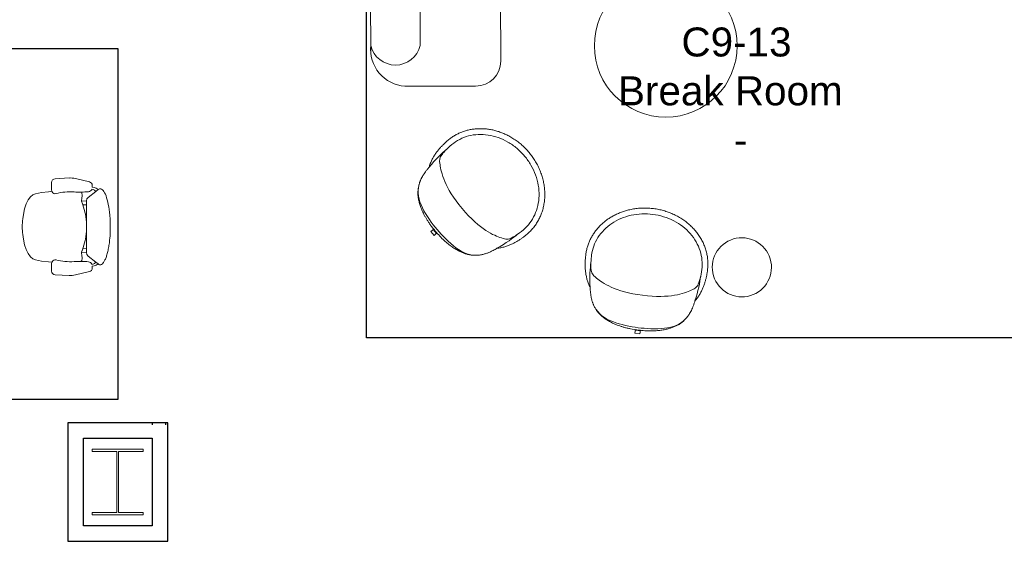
# Model space of a CAD drawing. Header units: inches. Extents: x -1 to 4727, y -3 to 1727.
# Tile 98 of 163: x 2875 to 3144, y 1146 to 1288. Entities that reach past the tile are written whole.
import ezdxf

# ---------------------------------------------------------------- set-up
doc = ezdxf.new("R2010")
doc.units = ezdxf.units.IN
doc.header["$LTSCALE"] = 42
doc.header["$MEASUREMENT"] = 0
doc.layers.get('0').update_dxf_attribs({"linetype": 'CONTINUOUS'})
for name, color, linetype in [('I-FURN', 8, 'CONTINUOUS'), ('I-FURN-CHAR', 9, 'CONTINUOUS'), ('I-WALL', 8, 'CONTINUOUS'), ('Room Names & IDs', 7, 'CONTINUOUS'), ('S-COLS', 7, 'CONTINUOUS'), ('triLabelLayer', 7, 'CONTINUOUS'), ('triSpaceLayer', 7, 'CONTINUOUS')]:
    doc.layers.add(name, color=color, linetype=linetype)
doc.styles.add('PDF Helvetica', font='Helvetica.ttf')
doc.styles.get("Standard").update_dxf_attribs({"font": 'romans.shx'})

# ---------------------------------------------------------------- blocks, each defined once
blk = doc.blocks.new('Bernhardt-Design_Seating_Casino_LHF - Casino 1 Seat LHF-4409196-FURNITURE PLAN - FLOOR 09 - EAST')
at = {"lineweight": 9}
for p, q in [((63.03, 18.17), (35, 18.17)), ((63.03, -17.32), (63.03, 18.17)), ((25.93, 8.86), (25.93, -10.47)), ((37.04, 4.67), (63.03, 4.67)), ((32.78, -17.32), (63.03, -17.32))]:
    blk.add_line(p, q, dxfattribs=at)
for centre, radius, start, end in [((36.02, 8.11), 10.11, 84.2084, 175.7916), ((38.65, 11.42), 6.94, 103.4732, 256.5268), ((32.78, -10.47), 6.85, 180, 270)]:
    blk.add_arc(centre, radius, start, end, dxfattribs=at)
blk = doc.blocks.new('Knoll_Studio_Barber_Osgerby_Side_Table - Knoll_Studio_Barber_Osgerby_Side_Table-1493422-FURNITURE PLAN - FLOOR 09 - EAST')
at = {"lineweight": 9}
for start, end in [(0, 180), (180, 0)]:
    blk.add_arc((0, 0), 8.07, start, end, dxfattribs=at)
blk = doc.blocks.new('Bernhardt_Design-Chair-Lounge-Mitt - 5720-2144713-FURNITURE PLAN - FLOOR 09 - EAST')
at = {"lineweight": 9}
for p, q in [((-0.69, -17.66), (-0.69, -16.65)), ((0.69, -16.8), (-0.69, -16.8)), ((0.69, -17.66), (-0.69, -17.66)), ((0.69, -16.65), (0.69, -17.66))]:
    blk.add_line(p, q, dxfattribs=at)
blk.add_arc((0, 10.14), 26.8, 268.53, 271.47, dxfattribs=at)
for points, knots in [([(-16.75, 2), (-16.75, 2.36), (-16.72, 3.07), (-16.59, 4.13), (-16.37, 5.18), (-16.07, 6.22), (-15.68, 7.22), (-15.29, 8.04), (-14.93, 8.69), (-14.56, 9.31), (-14.03, 10.07), (-13.45, 10.8), (-12.95, 11.36), (-12.43, 11.9), (-11.73, 12.55), (-10.84, 13.26), (-10.04, 13.82), (-9.38, 14.23), (-8.7, 14.61), (-7.82, 15.06), (-6.89, 15.45), (-6.09, 15.74), (-5.44, 15.95), (-4.78, 16.14), (-4.11, 16.3), (-3.44, 16.44), (-2.76, 16.55), (-2.07, 16.64), (-1.38, 16.7), (-0.69, 16.74), (0, 16.75), (0.69, 16.74), (1.38, 16.7), (2.07, 16.64), (2.76, 16.55), (3.44, 16.44), (4.11, 16.3), (4.78, 16.14), (5.44, 15.95), (6.09, 15.74), (6.73, 15.51), (7.36, 15.26), (7.97, 14.98), (8.58, 14.67), (9.16, 14.35), (9.73, 14.01), (10.29, 13.64), (10.83, 13.26), (11.35, 12.86), (11.85, 12.43), (12.33, 11.99), (12.79, 11.53), (13.22, 11.06), (13.63, 10.57), (14.03, 10.07), (14.39, 9.55), (14.74, 9.02), (15.05, 8.48), (15.34, 7.93), (15.61, 7.36), (15.85, 6.79), (16.06, 6.21), (16.3, 5.43), (16.54, 4.43), (16.71, 3.23), (16.75, 2.41), (16.75, 2)], [-1, -1, -1, -1, -0.976974, -0.953947, -0.930921, -0.907895, -0.884868, -0.861842, -0.850329, -0.838816, -0.815789, -0.792763, -0.78125, -0.769737, -0.746711, -0.723684, -0.700658, -0.689145, -0.677632, -0.654605, -0.631579, -0.618421, -0.605263, -0.592105, -0.578947, -0.565789, -0.552632, -0.539474, -0.526316, -0.513158, -0.5, -0.486842, -0.473684, -0.460526, -0.447368, -0.434211, -0.421053, -0.407895, -0.394737, -0.381579, -0.368421, -0.355263, -0.342105, -0.328947, -0.315789, -0.302632, -0.289474, -0.276316, -0.263158, -0.25, -0.236842, -0.223684, -0.210526, -0.197368, -0.184211, -0.171053, -0.157895, -0.144737, -0.131579, -0.118421, -0.105263, -0.092105, -0.078947, -0.052632, -0.026316, 0, 0, 0, 0]), ([(-14.42, -6.78), (-14.63, -6.47), (-14.91, -6.01), (-15.24, -5.38), (-15.47, -4.91), (-15.67, -4.44), (-15.84, -3.96), (-16, -3.48), (-16.14, -3.01), (-16.26, -2.54), (-16.37, -2.07), (-16.45, -1.61), (-16.53, -1.16), (-16.59, -0.72), (-16.64, -0.29), (-16.68, 0.13), (-16.71, 0.54), (-16.73, 0.93), (-16.75, 1.42), (-16.75, 1.78), (-16.75, 2)], [-1, -1, -1, -1, -0.9, -0.85, -0.8, -0.75, -0.7, -0.65, -0.6, -0.55, -0.5, -0.45, -0.4, -0.35, -0.3, -0.25, -0.2, -0.15, -0.1, 0, 0, 0, 0]), ([(-15.18, 2), (-15.17, 0), (-14.73, -2.77), (-13.82, -3.76), (-7.6, -7.1), (0, -7.1)], [0, 0, 0, 0, 0.1710407, 0.4825883, 0.9272258, 0.9272258, 0.9272258, 0.9272258]), ([(15.18, 2), (15.17, 0), (14.73, -2.77), (13.82, -3.76), (7.6, -7.1), (0, -7.1)], [0, 0, 0, 0, 0.1710407, 0.4825883, 0.9272258, 0.9272258, 0.9272258, 0.9272258]), ([(16.75, 2), (16.75, 1.78), (16.75, 1.42), (16.73, 0.93), (16.71, 0.54), (16.68, 0.13), (16.64, -0.29), (16.59, -0.72), (16.53, -1.16), (16.45, -1.61), (16.37, -2.07), (16.26, -2.54), (16.14, -3.01), (16, -3.48), (15.84, -3.96), (15.67, -4.44), (15.47, -4.91), (15.24, -5.38), (14.91, -6.01), (14.63, -6.47), (14.42, -6.78)], [-1, -1, -1, -1, -0.9, -0.85, -0.8, -0.75, -0.7, -0.65, -0.6, -0.55, -0.5, -0.45, -0.4, -0.35, -0.3, -0.25, -0.2, -0.15, -0.1, 0, 0, 0, 0]), ([(0, -16.66), (-0.74, -16.66), (-1.78, -16.63), (-3.02, -16.52), (-3.89, -16.41), (-4.7, -16.27), (-5.46, -16.12), (-6.16, -15.95), (-6.82, -15.76), (-7.42, -15.55), (-8.18, -15.27), (-9.03, -14.89), (-9.92, -14.42), (-10.67, -13.92), (-11.31, -13.38), (-11.88, -12.81), (-12.31, -12.27), (-12.64, -11.8), (-12.85, -11.49), (-13, -11.22), (-13.12, -11.01), (-13.24, -10.79), (-13.35, -10.56), (-13.46, -10.32), (-13.6, -9.99), (-13.73, -9.63), (-13.86, -9.25), (-13.98, -8.84), (-14.13, -8.3), (-14.29, -7.58), (-14.38, -7.05), (-14.42, -6.78)], [-1, -1, -1, -1, -0.933824, -0.900735, -0.867647, -0.834559, -0.801471, -0.768382, -0.735294, -0.702206, -0.669118, -0.602941, -0.536765, -0.470588, -0.411765, -0.352941, -0.294118, -0.264706, -0.235294, -0.220588, -0.205882, -0.191176, -0.176471, -0.161765, -0.147059, -0.117647, -0.102941, -0.088235, -0.058824, -0.029412, 0, 0, 0, 0]), ([(14.42, -6.78), (14.36, -7.19), (14.25, -7.77), (14.09, -8.47), (13.95, -8.95), (13.81, -9.39), (13.67, -9.82), (13.51, -10.2), (13.33, -10.61), (13.16, -10.94), (13, -11.22), (12.85, -11.49), (12.64, -11.8), (12.39, -12.15), (12.14, -12.49), (11.78, -12.91), (11.31, -13.38), (10.69, -13.9), (10, -14.36), (9.23, -14.79), (8.36, -15.19), (7.37, -15.58), (6.25, -15.93), (4.98, -16.23), (3.53, -16.47), (1.89, -16.62), (0.65, -16.66), (0, -16.66)], [-1, -1, -1, -1, -0.955882, -0.933824, -0.911765, -0.889706, -0.867647, -0.845588, -0.823529, -0.794118, -0.779412, -0.764706, -0.735294, -0.705882, -0.676471, -0.647059, -0.588235, -0.529412, -0.470588, -0.411765, -0.352941, -0.294118, -0.235294, -0.176471, -0.117647, -0.058824, 0, 0, 0, 0]), ([(0, -16.02), (-2.08, -16.02), (-7.67, -15.63), (-11.27, -13.76), (-12.61, -11.82)], [0, 0, 0, 0, 0.3261237, 0.6598167, 0.6598167, 0.6598167, 0.6598167]), ([(0, -16.02), (2.08, -16.02), (7.67, -15.63), (11.27, -13.76), (12.61, -11.82)], [0, 0, 0, 0, 0.3261237, 0.6598167, 0.6598167, 0.6598167, 0.6598167])]:
    blk.add_open_spline(points, degree=3, knots=knots, dxfattribs=at)
for points in [[(-15.18, 2), (-15.18, 2.85), (-14.99, 4.55), (-14.14, 7), (-12.76, 9.29), (-10.88, 11.31), (-8.56, 12.98), (-5.91, 14.23), (-3.02, 15), (0, 15.26), (3.02, 15), (5.91, 14.23), (8.56, 12.98), (10.88, 11.31), (12.76, 9.29), (14.14, 7), (14.99, 4.55), (15.18, 2.85), (15.18, 2)], [(-14.42, -6.78), (-14.96, -4.01), (-15.11, -1.58), (-15.11, 0)], [(14.42, -6.78), (14.96, -4.01), (15.11, -1.58), (15.11, 0)]]:
    blk.add_open_spline(points, degree=3, dxfattribs=at)
blk = doc.blocks.new('Bernhardt_Design-Chair-Lounge-Mitt - 5720-1472952-FURNITURE PLAN - FLOOR 09 - EAST')
at = {"lineweight": 9}
for p, q in [((0.69, 17.66), (-0.69, 17.66)), ((-0.69, 17.66), (-0.69, 16.65)), ((0.69, 16.8), (-0.69, 16.8)), ((0.69, 16.65), (0.69, 17.66))]:
    blk.add_line(p, q, dxfattribs=at)
blk.add_arc((0, -10.14), 26.8, 88.53, 91.47, dxfattribs=at)
for points, knots in [([(0, 16.66), (-0.65, 16.66), (-1.89, 16.62), (-3.53, 16.47), (-4.98, 16.23), (-6.25, 15.93), (-7.37, 15.58), (-8.69, 15.06), (-9.66, 14.57), (-10.39, 14.1), (-10.77, 13.83), (-11.12, 13.54), (-11.45, 13.24), (-11.77, 12.91), (-12.07, 12.57), (-12.31, 12.26), (-12.5, 12), (-12.64, 11.8), (-12.78, 11.59), (-12.92, 11.37), (-13.05, 11.14), (-13.18, 10.9), (-13.31, 10.65), (-13.47, 10.29), (-13.67, 9.82), (-13.89, 9.18), (-14.09, 8.47), (-14.27, 7.68), (-14.38, 7.09), (-14.42, 6.78)], [0, 0, 0, 0, 0.058824, 0.117647, 0.176471, 0.235294, 0.294118, 0.352941, 0.470588, 0.503676, 0.536765, 0.569853, 0.602941, 0.636029, 0.669118, 0.702206, 0.71875, 0.735294, 0.751838, 0.768382, 0.784926, 0.801471, 0.818015, 0.834559, 0.867647, 0.900735, 0.933824, 0.966912, 1, 1, 1, 1]), ([(14.42, 6.78), (14.38, 7.05), (14.29, 7.58), (14.13, 8.3), (13.98, 8.84), (13.86, 9.25), (13.73, 9.63), (13.6, 9.99), (13.46, 10.32), (13.35, 10.56), (13.24, 10.79), (13.12, 11.01), (13, 11.22), (12.85, 11.49), (12.64, 11.8), (12.31, 12.27), (11.88, 12.81), (11.31, 13.38), (10.67, 13.92), (9.92, 14.42), (9.03, 14.89), (8.18, 15.27), (7.42, 15.55), (6.82, 15.76), (6.16, 15.95), (5.46, 16.12), (4.7, 16.27), (3.89, 16.41), (3.02, 16.52), (1.78, 16.63), (0.74, 16.66), (0, 16.66)], [0, 0, 0, 0, 0.029412, 0.058824, 0.088235, 0.102941, 0.117647, 0.147059, 0.161765, 0.176471, 0.191176, 0.205882, 0.220588, 0.235294, 0.264706, 0.294118, 0.352941, 0.411765, 0.470588, 0.536765, 0.602941, 0.669118, 0.702206, 0.735294, 0.768382, 0.801471, 0.834559, 0.867647, 0.900735, 0.933824, 1, 1, 1, 1]), ([(0, 16.02), (-2.08, 16.02), (-7.67, 15.63), (-11.27, 13.76), (-12.61, 11.82)], [0, 0, 0, 0, 0.3261237, 0.6598167, 0.6598167, 0.6598167, 0.6598167]), ([(0, 16.02), (2.08, 16.02), (7.67, 15.63), (11.27, 13.76), (12.61, 11.82)], [0, 0, 0, 0, 0.3261237, 0.6598167, 0.6598167, 0.6598167, 0.6598167]), ([(-14.42, 6.78), (-14.63, 6.47), (-14.91, 6.01), (-15.24, 5.38), (-15.47, 4.91), (-15.67, 4.44), (-15.84, 3.96), (-16, 3.48), (-16.14, 3.01), (-16.26, 2.54), (-16.37, 2.07), (-16.45, 1.61), (-16.53, 1.16), (-16.59, 0.72), (-16.64, 0.29), (-16.68, -0.13), (-16.71, -0.54), (-16.73, -0.93), (-16.75, -1.42), (-16.75, -1.78), (-16.75, -2)], [0, 0, 0, 0, 0.1, 0.15, 0.2, 0.25, 0.3, 0.35, 0.4, 0.45, 0.5, 0.55, 0.6, 0.65, 0.7, 0.75, 0.8, 0.85, 0.9, 1, 1, 1, 1]), ([(-15.18, -2), (-15.17, 0), (-14.73, 2.77), (-13.82, 3.76), (-7.6, 7.1), (0, 7.1)], [0, 0, 0, 0, 0.1710407, 0.4825883, 0.9272258, 0.9272258, 0.9272258, 0.9272258]), ([(15.18, -2), (15.17, 0), (14.73, 2.77), (13.82, 3.76), (7.6, 7.1), (0, 7.1)], [0, 0, 0, 0, 0.1710407, 0.4825883, 0.9272258, 0.9272258, 0.9272258, 0.9272258]), ([(16.75, -2), (16.75, -1.78), (16.75, -1.42), (16.73, -0.93), (16.71, -0.54), (16.68, -0.13), (16.64, 0.29), (16.59, 0.72), (16.53, 1.16), (16.45, 1.61), (16.37, 2.07), (16.26, 2.54), (16.14, 3.01), (16, 3.48), (15.84, 3.96), (15.67, 4.44), (15.47, 4.91), (15.24, 5.38), (14.91, 6.01), (14.63, 6.47), (14.42, 6.78)], [0, 0, 0, 0, 0.1, 0.15, 0.2, 0.25, 0.3, 0.35, 0.4, 0.45, 0.5, 0.55, 0.6, 0.65, 0.7, 0.75, 0.8, 0.85, 0.9, 1, 1, 1, 1]), ([(-16.75, -2), (-16.75, -2.41), (-16.71, -3.23), (-16.54, -4.43), (-16.3, -5.43), (-16.06, -6.21), (-15.85, -6.79), (-15.61, -7.36), (-15.34, -7.93), (-15.05, -8.48), (-14.74, -9.02), (-14.39, -9.55), (-14.03, -10.07), (-13.63, -10.57), (-13.22, -11.06), (-12.79, -11.53), (-12.33, -11.99), (-11.85, -12.43), (-11.35, -12.86), (-10.83, -13.26), (-10.29, -13.64), (-9.73, -14.01), (-9.16, -14.35), (-8.58, -14.67), (-7.97, -14.98), (-7.36, -15.26), (-6.73, -15.51), (-6.09, -15.74), (-5.44, -15.95), (-4.78, -16.14), (-4.11, -16.3), (-3.44, -16.44), (-2.76, -16.55), (-2.07, -16.64), (-1.38, -16.7), (-0.69, -16.74), (0, -16.75), (0.69, -16.74), (1.38, -16.7), (2.07, -16.64), (2.76, -16.55), (3.44, -16.44), (4.11, -16.3), (4.78, -16.14), (5.44, -15.95), (6.09, -15.74), (6.89, -15.45), (7.82, -15.06), (8.7, -14.61), (9.38, -14.23), (10.04, -13.82), (10.84, -13.26), (11.73, -12.55), (12.43, -11.9), (12.95, -11.36), (13.45, -10.8), (14.03, -10.07), (14.56, -9.31), (14.93, -8.69), (15.29, -8.04), (15.68, -7.22), (16.07, -6.22), (16.37, -5.18), (16.59, -4.13), (16.72, -3.07), (16.75, -2.36), (16.75, -2)], [0, 0, 0, 0, 0.026316, 0.052632, 0.078947, 0.092105, 0.105263, 0.118421, 0.131579, 0.144737, 0.157895, 0.171053, 0.184211, 0.197368, 0.210526, 0.223684, 0.236842, 0.25, 0.263158, 0.276316, 0.289474, 0.302632, 0.315789, 0.328947, 0.342105, 0.355263, 0.368421, 0.381579, 0.394737, 0.407895, 0.421053, 0.434211, 0.447368, 0.460526, 0.473684, 0.486842, 0.5, 0.513158, 0.526316, 0.539474, 0.552632, 0.565789, 0.578947, 0.592105, 0.605263, 0.618421, 0.631579, 0.654605, 0.677632, 0.689145, 0.700658, 0.723684, 0.746711, 0.769737, 0.78125, 0.792763, 0.815789, 0.838816, 0.850329, 0.861842, 0.884868, 0.907895, 0.930921, 0.953947, 0.976974, 1, 1, 1, 1])]:
    blk.add_open_spline(points, degree=3, knots=knots, dxfattribs=at)
for points in [[(-14.42, 6.78), (-14.96, 4.01), (-15.11, 1.58), (-15.11, 0)], [(14.42, 6.78), (14.96, 4.01), (15.11, 1.58), (15.11, 0)], [(-15.18, -2), (-15.18, -2.85), (-14.99, -4.55), (-14.14, -7), (-12.76, -9.29), (-10.88, -11.31), (-8.56, -12.98), (-5.91, -14.23), (-3.02, -15), (0, -15.26), (3.02, -15), (5.91, -14.23), (8.56, -12.98), (10.88, -11.31), (12.76, -9.29), (14.14, -7), (14.99, -4.55), (15.18, -2.85), (15.18, -2)]]:
    blk.add_open_spline(points, degree=3, dxfattribs=at)
blk = doc.blocks.new('39 in table - FURN_Westelm_PedestalCoffeeTable-4639577-FURNITURE PLAN - FLOOR 09 - EAST')
at = {"lineweight": 9}
for start, end in [(360, 180), (180, 360)]:
    blk.add_arc((0, 0), 19.5, start, end, dxfattribs=at)
blk = doc.blocks.new('Chair - Task - Herman Miller - Aeron - Default-V186-FURNITURE PLAN - FLOOR 09 - EAST')
at = {"lineweight": 9}
for p, q in [((-6.47, 10.79), (-6.97, 10.69)), ((-6.46, 11.29), (-6.47, 10.79)), ((-1.86, 13.15), (-5.69, 12.24)), ((3.68, 13.11), (-0.16, 13.31)), ((4.63, 10.03), (4.63, 12.11)), ((-8.1, 10.14), (-8.29, 10.29)), ((-8.1, 10.14), (-7.44, 9.64)), ((-5.32, 8.01), (-7.44, 9.64)), ((-6.69, 10.2), (-6.39, 10.29)), ((-3.61, 9.19), (-3.74, 8.65)), ((-3.74, 8.65), (-3.74, 8.54)), ((-3.74, 8.54), (-3.63, 7.72)), ((-3.5, 9.32), (-3.61, 9.19)), ((-3.23, 9.47), (-3.5, 9.32)), ((5.45, 9.57), (4.56, 9.69)), ((7.37, 9.36), (5.45, 9.57)), ((9.02, 8.99), (7.37, 9.36)), ((9.73, 8.75), (9.02, 8.99)), ((10.41, 8.19), (9.73, 8.75)), ((11.03, 7.34), (10.41, 8.19)), ((-4.97, 7.6), (-5.32, 8.01)), ((-4.91, 7.07), (-4.97, 7.6)), ((-3.57, 6.95), (-4.91, 7.07)), ((-4.89, 1.3), (-4.91, 7.07)), ((-4.91, 5.96), (-3.89, 6.02)), ((-3.8, 6.31), (-4.56, 3.74)), ((-3.57, 6.9), (-3.8, 6.31)), ((-3.63, 7.72), (-3.57, 7.19)), ((-3.57, 7.19), (-3.57, 6.9)), ((11.57, 6.22), (11.03, 7.34)), ((12.02, 4.89), (11.57, 6.22)), ((-4.62, 3.39), (-4.89, 1.3)), ((-4.56, 3.74), (-4.62, 3.39)), ((12.35, 3.38), (12.02, 4.89)), ((12.51, 2.13), (12.35, 3.38)), ((-4.91, -7.07), (-4.89, -1.3)), ((-4.89, -1.3), (-4.62, -3.39)), ((12.35, -3.38), (12.51, -2.13)), ((-4.62, -3.39), (-4.56, -3.74)), ((-4.56, -3.74), (-3.8, -6.31)), ((11.57, -6.22), (12.02, -4.89)), ((12.02, -4.89), (12.35, -3.38)), ((-7.44, -9.64), (-5.32, -8.01)), ((-5.32, -8.01), (-4.97, -7.6)), ((-4.97, -7.6), (-4.91, -7.07)), ((-4.91, -5.96), (-3.89, -6.02)), ((-3.57, -6.95), (-4.91, -7.07)), ((-3.8, -6.31), (-3.57, -6.9)), ((-3.63, -7.72), (-3.74, -8.54)), ((-3.57, -7.19), (-3.63, -7.72)), ((-3.57, -6.9), (-3.57, -7.19)), ((10.41, -8.19), (11.03, -7.34)), ((11.03, -7.34), (11.57, -6.22)), ((-8.29, -10.29), (-8.1, -10.14)), ((-7.44, -9.64), (-8.1, -10.14)), ((-6.97, -10.69), (-6.47, -10.79)), ((-6.39, -10.29), (-6.69, -10.2)), ((-3.74, -8.54), (-3.74, -8.65)), ((-3.74, -8.65), (-3.61, -9.19)), ((-3.61, -9.19), (-3.5, -9.32)), ((-3.5, -9.32), (-3.23, -9.47)), ((4.56, -9.69), (5.45, -9.57)), ((4.63, -12.11), (4.63, -10.03)), ((5.45, -9.57), (7.37, -9.36)), ((7.37, -9.36), (9.02, -8.99)), ((9.02, -8.99), (9.73, -8.75)), ((9.73, -8.75), (10.41, -8.19)), ((-6.47, -10.79), (-6.46, -11.29)), ((-5.69, -12.24), (-1.86, -13.15)), ((-0.16, -13.31), (3.68, -13.11))]:
    blk.add_line(p, q, dxfattribs=at)
for centre, radius, start, end in [((-5.46, 11.27), 1, 103.3925, 178.698), ((-0.47, 7.31), 6, 87.0643, 103.3925), ((3.63, 12.11), 1, 0, 87.0643), ((-8.57, 9.93), 0.45, 52.4809, 89.3775), ((-6.72, 8.74), 1.96, 97.4331, 134.5669), ((-6.33, 8.94), 1.31, 105.9454, 147.8944), ((-5.34, 10.69), 1.13, 200.7831, 264.9363), ((-3.13, 35.67), 26.21, 264.9363, 273.5466), ((-0.51, -6.46), 16, 75.7341, 93.5466), ((3.66, 9.96), 0.937, 255.7341, 335.4422), ((3.63, 10.03), 1, 332.4862, 360), ((17.99, -0.99), 22.97, 159.7776, 162.2357), ((27.52, 0), 32.43, 177.709, 182.291), ((-4.36, 0), 17, 352.8004, 7.1996), ((17.99, 0.99), 22.97, 197.7643, 200.2224), ((-8.57, -9.93), 0.45, 270.6225, 307.5191), ((-6.72, -8.74), 1.96, 225.4331, 262.5669), ((-6.33, -8.94), 1.31, 212.1056, 254.0546), ((-5.34, -10.69), 1.13, 95.0637, 159.2169), ((-3.13, -35.67), 26.21, 86.4534, 95.0637), ((-0.51, 6.46), 16, 266.4534, 284.2659), ((3.66, -9.96), 0.937, 24.5578, 104.2659), ((3.63, -10.03), 1, 360, 27.5138), ((-5.46, -11.27), 1, 181.302, 256.6075), ((-0.47, -7.31), 6, 256.6075, 272.9357), ((3.63, -12.11), 1, 272.9357, 360)]:
    blk.add_arc(centre, radius, start, end, dxfattribs=at)
blk.add_open_spline([(-8.56, 10.38), (-8.71, 10.38), (-9.01, 10.3), (-9.44, 9.92), (-9.85, 9.29), (-10.23, 8.44), (-10.57, 7.37), (-10.86, 6.13), (-11.1, 4.73), (-11.32, 2.72), (-11.42, 0.54), (-11.37, -1.63), (-11.23, -3.75), (-10.89, -6.21), (-10.25, -8.54), (-9.59, -9.79), (-9.01, -10.3), (-8.71, -10.38), (-8.56, -10.38)], degree=3, knots=[0, 0, 0, 0, 0.05, 0.1, 0.15, 0.2, 0.25, 0.3, 0.35, 0.4, 0.5, 0.55, 0.6, 0.7, 0.8, 0.9, 0.95, 1, 1, 1, 1], dxfattribs=at)
blk = doc.blocks.new('W-Wide Flange-Column - W14X120-3743111-FURNITURE PLAN - FLOOR 09 - EAST')
at = {"lineweight": 18}
for p, q in [((7, 9), (-7, 9)), ((-7, 9), (-7, 8.29)), ((-7, 8.29), (-0.22, 8.29)), ((-0.22, 8.29), (-0.22, -8.29)), ((0.22, -8.29), (0.22, 8.29)), ((0.22, 8.29), (7, 8.29)), ((7, 8.29), (7, 9)), ((-0.22, -8.29), (-7, -8.29)), ((-7, -8.29), (-7, -9)), ((-7, -9), (7, -9)), ((7, -8.29), (0.22, -8.29)), ((7, -9), (7, -8.29))]:
    blk.add_line(p, q, dxfattribs=at)
blk = doc.blocks.new('columns')
at = {"layer": 'S-COLS'}
blk.add_blockref('W-Wide Flange-Column - W14X120-3743111-FURNITURE PLAN - FLOOR 09 - EAST', (3369.63, 742), dxfattribs=at)

msp = doc.modelspace()

# ---------------------------------------------------------------- linework, layer by layer
at = {"layer": 'I-WALL'}
for p, q in [((2888.43, 1178.19), (2888.43, 1145.81)), ((2915.68, 1178.19), (2888.43, 1178.19)), ((2911.43, 1178.19), (2911.43, 1177.56)), ((2915.05, 1178.19), (2915.05, 1177.56)), ((2915.68, 1145.81), (2915.68, 1178.19)), ((2892.68, 1150.06), (2892.68, 1173.94)), ((2892.68, 1173.94), (2911.43, 1173.94)), ((2911.43, 1173.94), (2911.43, 1150.06)), ((2911.43, 1150.06), (2892.68, 1150.06)), ((2888.43, 1145.81), (2915.68, 1145.81))]:
    msp.add_line(p, q, dxfattribs=at)
at = {"layer": 'triSpaceLayer'}
for points in [[(2969.92, 1355.92), (3154.54, 1355.92), (3154.54, 1201.36), (2969.92, 1201.36)], [(2717.53, 1280.29), (2902.09, 1280.29), (2902.09, 1184.48), (2717.53, 1184.48)]]:
    msp.add_lwpolyline(points, close=True, dxfattribs=at)

# ---------------------------------------------------------------- block references
at = {"layer": 'I-FURN'}
for name, p, rotation in [('Bernhardt-Design_Seating_Casino_LHF - Casino 1 Seat LHF-4409196-FURNITURE PLAN - FLOOR 09 - EAST', (2989.3, 1244.09), 90.06728457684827), ('Knoll_Studio_Barber_Osgerby_Side_Table - Knoll_Studio_Barber_Osgerby_Side_Table-1493422-FURNITURE PLAN - FLOOR 09 - EAST', (3072.42, 1220.59), 106.7186357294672)]:
    msp.add_blockref(name, p, dxfattribs=dict(at, rotation=rotation))
msp.add_blockref('39 in table - FURN_Westelm_PedestalCoffeeTable-4639577-FURNITURE PLAN - FLOOR 09 - EAST', (3051.64, 1281.06), dxfattribs=at)
at = {"layer": 'I-FURN-CHAR'}
for name, p, rotation in [('Bernhardt_Design-Chair-Lounge-Mitt - 5720-2144713-FURNITURE PLAN - FLOOR 09 - EAST', (3001.48, 1241.19), 309.9999999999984), ('Chair - Task - Herman Miller - Aeron - Default-V186-FURNITURE PLAN - FLOOR 09 - EAST', (2888.6, 1231.66), 180), ('Bernhardt_Design-Chair-Lounge-Mitt - 5720-1472952-FURNITURE PLAN - FLOOR 09 - EAST', (3046.17, 1220), 172.6373215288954)]:
    msp.add_blockref(name, p, dxfattribs=dict(at, rotation=rotation))
at = {"layer": 'S-COLS'}
msp.add_blockref('columns', (-467.63, 420), dxfattribs=at)

# ---------------------------------------------------------------- texts
at = {"layer": 'Room Names & IDs', "attachment_point": 4, "style": 'PDF Helvetica'}
for s, insert, char_height in [('C9-13', (3055.92, 1282.03), 7.902), ('Break Room', (3038.6, 1268.7), 7.902), ('-', (3070.26, 1255.37), 7.9)]:
    msp.add_mtext(s, dxfattribs=dict(at, insert=insert, char_height=char_height))
at = {"layer": 'triLabelLayer', "color": 7, "insert": (3062.23, 1278.64), "char_height": 10, "attachment_point": 5}
msp.add_mtext('{\\fSansSerif;\\H0.01;}', dxfattribs=at)

doc.saveas('drawing.dxf')
